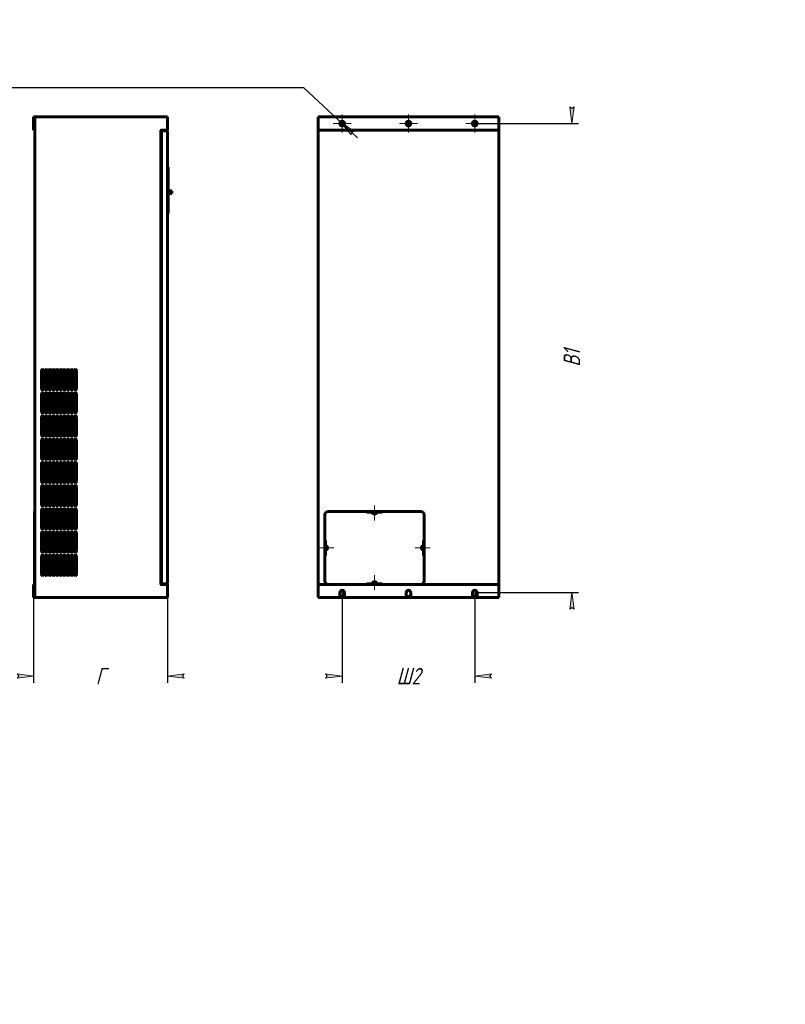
# Model space of a CAD drawing. Header units: millimetres. Extents: x 0 to 420, y 0 to 297.
# Tile 2 of 2: x 189 to 420, y 0 to 297. Entities that reach past the tile are written whole.
import ezdxf

# ---------------------------------------------------------------- set-up
doc = ezdxf.new("R2010")
doc.units = ezdxf.units.MM
for name, pattern in [('K5LT_AXLED', [12, 7.5, -1.5, 1.5, -1.5]), ('K5LT_BASIC', [0]), ('K5LT_THIN', [0])]:
    doc.linetypes.add(name, pattern=pattern)
doc.layers.add('Системный слой', color=7, linetype='Continuous')
doc.styles.add('KDIMTEXTSTYLE', font='GOST_AU.SHX', dxfattribs={"width": 0.96, "oblique": 15, "height": 5})
doc.dimstyles.new('KDIMSTYLE (0.10)', dxfattribs={"dimtxt": 5, "dimasz": 1, "dimexe": 2, "dimexo": 0, "dimgap": 1, "dimtad": 1, "dimlfac": 10, "dimtxsty": 'KDIMTEXTSTYLE', "dimsah": 1, "dimcen": 0, "dimdle": 1, "dimadec": 0, "dimazin": 0, "dimtfac": 0.667, "dimtmove": 0, "dimatfit": 3, "dimfxl": 1, "dimtvp": 1, "dimtolj": 1, "dimtzin": 0, "dimarcsym": 0})

# ---------------------------------------------------------------- blocks, each defined once
blk = doc.blocks.new('U9')
at = {"layer": 'Системный слой', "color": 150, "linetype": 'K5LT_BASIC', "lineweight": 60, "true_color": 0x0080ff}
for p, q in [((198.95, 158.73), (199.55, 158.73)), ((200.05, 158.73), (200.65, 158.73)), ((201.15, 158.73), (201.75, 158.73)), ((202.25, 158.73), (202.85, 158.73)), ((203.35, 158.73), (203.95, 158.73)), ((204.45, 158.73), (205.05, 158.73)), ((205.55, 158.73), (206.15, 158.73))]:
    blk.add_line(p, q, dxfattribs=at)
blk = doc.blocks.new('U10')
at = {"layer": 'Системный слой', "color": 150, "linetype": 'K5LT_BASIC', "lineweight": 60, "true_color": 0x0080ff}
for p, q in [((198.35, 158.23), (198.35, 157.45)), ((198.35, 156.4), (198.35, 150.45))]:
    blk.add_line(p, q, dxfattribs=at)
blk = doc.blocks.new('U11')
at = {"layer": 'Системный слой', "color": 150, "linetype": 'K5LT_BASIC', "lineweight": 60, "true_color": 0x0080ff}
for p, q in [((198.95, 181.23), (199.55, 181.23)), ((200.05, 181.23), (200.65, 181.23)), ((201.15, 181.23), (201.75, 181.23)), ((202.25, 181.23), (202.85, 181.23)), ((203.35, 181.23), (203.95, 181.23)), ((204.45, 181.23), (205.05, 181.23)), ((205.55, 181.23), (206.15, 181.23))]:
    blk.add_line(p, q, dxfattribs=at)
blk = doc.blocks.new('U12')
at = {"layer": 'Системный слой', "color": 150, "linetype": 'K5LT_BASIC', "lineweight": 60, "true_color": 0x0080ff}
for p, q in [((198.95, 190.23), (199.55, 190.23)), ((200.05, 190.23), (200.65, 190.23)), ((201.15, 190.23), (201.75, 190.23)), ((202.25, 190.23), (202.85, 190.23)), ((203.35, 190.23), (203.95, 190.23)), ((204.45, 190.23), (205.05, 190.23)), ((205.55, 190.23), (206.15, 190.23))]:
    blk.add_line(p, q, dxfattribs=at)
blk = doc.blocks.new('U13')
at = {"layer": 'Системный слой', "color": 150, "linetype": 'K5LT_BASIC', "lineweight": 60, "true_color": 0x0080ff}
for p, q in [((198.35, 189.73), (198.35, 185.45)), ((198.35, 184.4), (198.35, 181.73))]:
    blk.add_line(p, q, dxfattribs=at)
blk = doc.blocks.new('U14')
at = {"layer": 'Системный слой', "color": 150, "linetype": 'K5LT_BASIC', "lineweight": 60, "true_color": 0x0080ff}
for p, q in [((198.95, 160.23), (199.55, 160.23)), ((200.05, 160.23), (200.65, 160.23)), ((201.15, 160.23), (201.75, 160.23)), ((202.25, 160.23), (202.85, 160.23)), ((203.35, 160.23), (203.95, 160.23)), ((204.45, 160.23), (205.05, 160.23)), ((205.55, 160.23), (206.15, 160.23))]:
    blk.add_line(p, q, dxfattribs=at)
blk = doc.blocks.new('U15')
at = {"layer": 'Системный слой', "color": 150, "linetype": 'K5LT_BASIC', "lineweight": 60, "true_color": 0x0080ff}
for p, q in [((198.95, 169.23), (199.55, 169.23)), ((200.05, 169.23), (200.65, 169.23)), ((201.15, 169.23), (201.75, 169.23)), ((202.25, 169.23), (202.85, 169.23)), ((203.35, 169.23), (203.95, 169.23)), ((204.45, 169.23), (205.05, 169.23)), ((205.55, 169.23), (206.15, 169.23))]:
    blk.add_line(p, q, dxfattribs=at)
blk = doc.blocks.new('U16')
at = {"layer": 'Системный слой', "color": 150, "linetype": 'K5LT_BASIC', "lineweight": 60, "true_color": 0x0080ff}
for p, q in [((198.35, 168.73), (198.35, 164.45)), ((198.35, 163.4), (198.35, 160.73))]:
    blk.add_line(p, q, dxfattribs=at)
blk = doc.blocks.new('U17')
at = {"layer": 'Системный слой', "color": 150, "linetype": 'K5LT_BASIC', "lineweight": 60, "true_color": 0x0080ff}
for p, q in [((231.74, 247.9), (231.74, 244.63)), ((231.74, 243.23), (231.74, 241.52))]:
    blk.add_line(p, q, dxfattribs=at)
blk = doc.blocks.new('U18')
at = {"layer": 'Системный слой', "color": 150, "linetype": 'K5LT_BASIC', "lineweight": 60, "true_color": 0x0080ff}
for p, q in [((198.95, 179.73), (199.55, 179.73)), ((200.05, 179.73), (200.65, 179.73)), ((201.15, 179.73), (201.75, 179.73)), ((202.25, 179.73), (202.85, 179.73)), ((203.35, 179.73), (203.95, 179.73)), ((204.45, 179.73), (205.05, 179.73)), ((205.55, 179.73), (206.15, 179.73))]:
    blk.add_line(p, q, dxfattribs=at)
blk = doc.blocks.new('U19')
at = {"layer": 'Системный слой', "color": 150, "linetype": 'K5LT_BASIC', "lineweight": 60, "true_color": 0x0080ff}
for p, q in [((198.35, 179.23), (198.35, 178.45)), ((198.35, 177.4), (198.35, 171.45))]:
    blk.add_line(p, q, dxfattribs=at)
blk = doc.blocks.new('KDIMARROW_01')
at = {"layer": 'Системный слой'}
blk.add_hatch(color=0, dxfattribs=at).paths.add_polyline_path([(0, 0), (-5, 0.66), (-4.5, 0), (-5, -0.66)])
at = {"layer": 'Системный слой', "color": 0, "linetype": 'K5LT_THIN', "lineweight": 18}
for p, q in [((-4.5, 0), (-5, 0.66)), ((-5, 0.66), (0, 0)), ((0, 0), (-5, -0.66)), ((-5, -0.66), (-4.5, 0)), ((0, 0), (-1, 0))]:
    blk.add_line(p, q, dxfattribs=at)
blk = doc.blocks.new('U31')
at = {"layer": 'Системный слой', "color": 150, "linetype": 'K5LT_BASIC', "lineweight": 60, "true_color": 0x0080ff}
for p, q in [((287.02, 122.98), (285.62, 122.98)), ((307.02, 122.98), (305.62, 122.98)), ((327.02, 122.98), (325.62, 122.98))]:
    blk.add_line(p, q, dxfattribs=at)
blk = doc.blocks.new('U32')
at = {"layer": 'Системный слой', "color": 7, "linetype": 'K5LT_THIN', "lineweight": 18}
for p, q in [((285.62, 123.23), (287.02, 123.23)), ((305.62, 123.23), (307.02, 123.23)), ((325.62, 123.23), (327.02, 123.23))]:
    blk.add_line(p, q, dxfattribs=at)
blk = doc.blocks.new('U33')
at = {"layer": 'Системный слой', "color": 7, "linetype": 'K5LT_THIN', "lineweight": 18}
for p, q in [((285.62, 122.93), (287.02, 122.93)), ((305.62, 122.93), (307.02, 122.93)), ((325.62, 122.93), (327.02, 122.93))]:
    blk.add_line(p, q, dxfattribs=at)
blk = doc.blocks.new('U34')
at = {"layer": 'Системный слой', "color": 150, "linetype": 'K5LT_BASIC', "lineweight": 60, "true_color": 0x0080ff}
for p, q in [((285.62, 122.88), (287.02, 122.88)), ((305.62, 122.88), (307.02, 122.88)), ((325.62, 122.88), (327.02, 122.88))]:
    blk.add_line(p, q, dxfattribs=at)
blk = doc.blocks.new('U35')
at = {"layer": 'Системный слой', "color": 150, "linetype": 'K5LT_BASIC', "lineweight": 60, "true_color": 0x0080ff}
for p, q in [((285.62, 122.68), (287.02, 122.68)), ((305.62, 122.68), (307.02, 122.68)), ((325.62, 122.68), (327.02, 122.68))]:
    blk.add_line(p, q, dxfattribs=at)
blk = doc.blocks.new('U36')
at = {"layer": 'Системный слой', "color": 30, "linetype": 'K5LT_AXLED', "lineweight": 18, "true_color": 0xff8000}
for q in [(281.57, 139.95), (279.3, 137.68), (283.84, 137.68), (281.57, 135.41)]:
    blk.add_line((281.57, 137.68), q, dxfattribs=at)
blk = doc.blocks.new('U37')
at = {"layer": 'Системный слой', "color": 30, "linetype": 'K5LT_AXLED', "lineweight": 18, "true_color": 0xff8000}
for q in [(286.32, 268.38), (283.62, 265.68), (289.02, 265.68), (286.32, 262.98)]:
    blk.add_line((286.32, 265.68), q, dxfattribs=at)
blk = doc.blocks.new('U38')
at = {"layer": 'Системный слой', "color": 30, "linetype": 'K5LT_AXLED', "lineweight": 18, "true_color": 0xff8000}
for q in [(296.07, 129.45), (293.8, 127.18), (298.34, 127.18), (296.07, 124.91)]:
    blk.add_line((296.07, 127.18), q, dxfattribs=at)
blk = doc.blocks.new('U39')
at = {"layer": 'Системный слой', "color": 30, "linetype": 'K5LT_AXLED', "lineweight": 18, "true_color": 0xff8000}
for q in [(296.07, 150.45), (293.8, 148.18), (298.34, 148.18), (296.07, 145.91)]:
    blk.add_line((296.07, 148.18), q, dxfattribs=at)
blk = doc.blocks.new('U40')
at = {"layer": 'Системный слой', "color": 30, "linetype": 'K5LT_AXLED', "lineweight": 18, "true_color": 0xff8000}
for q in [(306.32, 268.38), (303.62, 265.68), (309.02, 265.68), (306.32, 262.98)]:
    blk.add_line((306.32, 265.68), q, dxfattribs=at)
blk = doc.blocks.new('U41')
at = {"layer": 'Системный слой', "color": 30, "linetype": 'K5LT_AXLED', "lineweight": 18, "true_color": 0xff8000}
for q in [(310.57, 139.95), (308.3, 137.68), (312.84, 137.68), (310.57, 135.41)]:
    blk.add_line((310.57, 137.68), q, dxfattribs=at)
blk = doc.blocks.new('U42')
at = {"layer": 'Системный слой', "color": 30, "linetype": 'K5LT_AXLED', "lineweight": 18, "true_color": 0xff8000}
for q in [(326.32, 268.38), (323.62, 265.68), (329.02, 265.68), (326.32, 262.98)]:
    blk.add_line((326.32, 265.68), q, dxfattribs=at)
blk = doc.blocks.new('KDIMARROW_02')
at = {"layer": 'Системный слой'}
blk.add_hatch(color=0, dxfattribs=at).paths.add_polyline_path([(4.5, 0), (5, 0.66), (0, 0), (5, -0.66)])
at = {"layer": 'Системный слой', "color": 0, "linetype": 'K5LT_THIN', "lineweight": 18}
for p, q in [((0, 0), (-1, 0)), ((5, 0.66), (0, 0)), ((0, 0), (5, -0.66)), ((0, 0), (7, 0)), ((4.5, 0), (5, 0.66)), ((5, -0.66), (4.5, 0))]:
    blk.add_line(p, q, dxfattribs=at)

msp = doc.modelspace()

# ---------------------------------------------------------------- linework, layer by layer
at = {"layer": 'Системный слой', "color": 150, "linetype": 'K5LT_BASIC', "lineweight": 60, "true_color": 0x0080ff}
for p, q in [((193.246, 267.6757), (193.646, 267.6757)), ((193.246, 267.6757), (193.246, 263.6757)), ((193.896, 267.6757), (193.646, 267.6757)), ((193.646, 267.6757), (193.646, 263.6757)), ((233.646, 267.6757), (193.896, 267.6757)), ((233.646, 263.6757), (233.646, 267.6757)), ((279.0749, 267.6757), (333.5749, 267.6757)), ((279.0749, 263.6757), (279.0749, 267.6757)), ((333.5749, 267.6757), (333.5749, 263.6757)), ((233.646, 267.099), (233.647, 267.099)), ((233.646, 266.9803), (233.647, 266.9803)), ((233.646, 264.3963), (233.647, 264.3963)), ((233.647, 267.099), (233.647, 267.099)), ((233.647, 267.099), (233.647, 267.0395)), ((233.647, 267.0395), (233.647, 266.9803)), ((233.647, 266.9803), (233.647, 264.3963)), ((233.647, 264.3963), (233.647, 264.3498)), ((233.647, 264.3498), (233.647, 264.2555)), ((193.246, 263.6757), (193.646, 263.6757)), ((193.646, 126.6757), (193.646, 263.6757)), ((231.646, 263.6257), (231.396, 263.6257)), ((233.646, 263.6757), (231.646, 263.6757)), ((231.646, 263.6757), (231.646, 263.6257)), ((231.646, 263.6257), (231.646, 126.7257)), ((233.406, 263.4757), (231.796, 263.4757)), ((231.796, 126.8757), (231.796, 263.4757)), ((233.646, 264.2551), (233.647, 264.2551)), ((233.646, 263.2357), (233.646, 127.1157)), ((233.647, 264.2555), (233.647, 264.2551)), ((279.0749, 126.6757), (279.0749, 263.6757)), ((333.5749, 263.6757), (279.0749, 263.6757)), ((333.5749, 263.6757), (333.5749, 126.6757)), ((233.646, 252.5657), (233.806, 252.5657)), ((233.806, 252.5657), (233.806, 238.5157)), ((231.736, 252.2757), (231.736, 248.5257)), ((231.796, 252.2757), (231.736, 252.2757)), ((233.806, 250.3357), (233.833, 250.3357)), ((233.833, 250.3357), (233.833, 239.2357)), ((231.796, 248.5257), (231.736, 248.5257)), ((231.736, 247.8957), (231.736, 248.5257)), ((231.736, 247.8957), (231.796, 247.8957)), ((231.736, 245.3257), (231.646, 245.3257)), ((231.736, 244.7757), (231.646, 244.7757)), ((231.646, 244.6257), (231.796, 244.6257)), ((233.833, 245.6357), (233.873, 245.6357)), ((233.833, 244.2357), (233.873, 244.2357)), ((233.873, 245.6357), (233.873, 245.5357)), ((233.873, 245.5357), (233.873, 244.3357)), ((233.873, 245.5117), (234.083, 245.3857)), ((233.873, 244.3597), (234.083, 244.4857)), ((233.873, 244.3357), (233.873, 244.2357)), ((234.083, 245.3857), (234.083, 244.4857)), ((234.083, 245.3857), (234.983, 245.3357)), ((234.083, 244.4857), (234.983, 244.5357)), ((234.983, 245.3357), (234.983, 244.5357)), ((231.646, 243.2257), (231.796, 243.2257)), ((231.736, 243.0007), (231.646, 243.0007)), ((231.736, 242.8957), (231.646, 242.8957)), ((231.736, 242.3457), (231.646, 242.3457)), ((231.796, 241.5157), (231.736, 241.5157)), ((231.736, 240.8857), (231.736, 241.5157)), ((231.736, 240.8857), (231.736, 238.8057)), ((231.736, 240.8857), (231.796, 240.8857)), ((233.833, 243.5357), (233.873, 243.5357)), ((233.833, 242.1357), (233.873, 242.1357)), ((233.833, 241.4357), (233.873, 241.4357)), ((233.873, 243.5357), (233.873, 243.4357)), ((233.873, 243.4357), (233.873, 242.2357)), ((233.873, 242.2357), (233.873, 242.1357)), ((233.873, 241.4357), (233.873, 241.3357)), ((233.873, 241.3357), (233.873, 240.1357)), ((231.796, 238.8057), (231.736, 238.8057)), ((233.646, 238.5157), (233.806, 238.5157)), ((233.806, 239.2357), (233.833, 239.2357)), ((233.833, 240.0357), (233.873, 240.0357)), ((233.873, 240.1357), (233.873, 240.0357)), ((195.646, 191.1757), (195.646, 185.6757)), ((196.246, 185.6757), (196.246, 191.1757)), ((196.746, 191.1757), (196.746, 185.6757)), ((197.346, 185.6757), (197.346, 191.1757)), ((197.846, 191.1757), (197.846, 185.6757)), ((198.446, 185.6757), (198.446, 191.1757)), ((198.946, 191.1757), (198.946, 185.6757)), ((199.546, 185.6757), (199.546, 191.1757)), ((200.046, 191.1757), (200.046, 185.6757)), ((200.646, 185.6757), (200.646, 191.1757)), ((201.146, 191.1757), (201.146, 185.6757)), ((201.746, 185.6757), (201.746, 191.1757)), ((202.246, 191.1757), (202.246, 185.6757)), ((202.846, 185.6757), (202.846, 191.1757)), ((203.346, 191.1757), (203.346, 185.6757)), ((203.946, 185.6757), (203.946, 191.1757)), ((204.446, 191.1757), (204.446, 185.6757)), ((205.046, 185.6757), (205.046, 191.1757)), ((205.546, 191.1757), (205.546, 185.6757)), ((206.146, 185.6757), (206.146, 191.1757)), ((195.646, 184.1757), (195.646, 178.6757)), ((196.246, 178.6757), (196.246, 184.1757)), ((196.746, 184.1757), (196.746, 178.6757)), ((197.346, 178.6757), (197.346, 184.1757)), ((197.846, 184.1757), (197.846, 178.6757)), ((198.446, 178.6757), (198.446, 184.1757)), ((198.946, 184.1757), (198.946, 178.6757)), ((199.546, 178.6757), (199.546, 184.1757)), ((200.046, 184.1757), (200.046, 178.6757)), ((200.646, 178.6757), (200.646, 184.1757)), ((201.146, 184.1757), (201.146, 178.6757)), ((201.746, 178.6757), (201.746, 184.1757)), ((202.246, 184.1757), (202.246, 178.6757)), ((202.846, 178.6757), (202.846, 184.1757)), ((203.346, 184.1757), (203.346, 178.6757)), ((203.946, 178.6757), (203.946, 184.1757)), ((204.446, 184.1757), (204.446, 178.6757)), ((205.046, 178.6757), (205.046, 184.1757)), ((205.546, 184.1757), (205.546, 178.6757)), ((206.146, 178.6757), (206.146, 184.1757)), ((195.646, 177.1757), (195.646, 171.6757)), ((196.246, 171.6757), (196.246, 177.1757)), ((196.746, 177.1757), (196.746, 171.6757)), ((197.346, 171.6757), (197.346, 177.1757)), ((197.846, 177.1757), (197.846, 171.6757)), ((198.446, 171.6757), (198.446, 177.1757)), ((198.946, 177.1757), (198.946, 171.6757)), ((199.546, 171.6757), (199.546, 177.1757)), ((200.046, 177.1757), (200.046, 171.6757)), ((200.646, 171.6757), (200.646, 177.1757)), ((201.146, 177.1757), (201.146, 171.6757)), ((201.746, 171.6757), (201.746, 177.1757)), ((202.246, 177.1757), (202.246, 171.6757)), ((202.846, 171.6757), (202.846, 177.1757)), ((203.346, 177.1757), (203.346, 171.6757)), ((203.946, 171.6757), (203.946, 177.1757)), ((204.446, 177.1757), (204.446, 171.6757)), ((205.046, 171.6757), (205.046, 177.1757)), ((205.546, 177.1757), (205.546, 171.6757)), ((206.146, 171.6757), (206.146, 177.1757)), ((195.646, 170.1757), (195.646, 164.6757)), ((196.246, 164.6757), (196.246, 170.1757)), ((196.746, 170.1757), (196.746, 164.6757)), ((197.346, 164.6757), (197.346, 170.1757)), ((197.846, 170.1757), (197.846, 164.6757)), ((198.446, 164.6757), (198.446, 170.1757)), ((198.946, 170.1757), (198.946, 164.6757)), ((199.546, 164.6757), (199.546, 170.1757)), ((200.046, 170.1757), (200.046, 164.6757)), ((200.646, 164.6757), (200.646, 170.1757)), ((201.146, 170.1757), (201.146, 164.6757)), ((201.746, 164.6757), (201.746, 170.1757)), ((202.246, 170.1757), (202.246, 164.6757)), ((202.846, 164.6757), (202.846, 170.1757)), ((203.346, 170.1757), (203.346, 164.6757)), ((203.946, 164.6757), (203.946, 170.1757)), ((204.446, 170.1757), (204.446, 164.6757)), ((205.046, 164.6757), (205.046, 170.1757)), ((205.546, 170.1757), (205.546, 164.6757)), ((206.146, 164.6757), (206.146, 170.1757)), ((195.646, 163.1757), (195.646, 157.6757)), ((196.246, 157.6757), (196.246, 163.1757)), ((196.746, 163.1757), (196.746, 157.6757)), ((197.346, 157.6757), (197.346, 163.1757)), ((197.846, 163.1757), (197.846, 157.6757)), ((198.446, 157.6757), (198.446, 163.1757)), ((198.946, 163.1757), (198.946, 157.6757)), ((199.546, 157.6757), (199.546, 163.1757)), ((200.046, 163.1757), (200.046, 157.6757)), ((200.646, 157.6757), (200.646, 163.1757)), ((201.146, 163.1757), (201.146, 157.6757)), ((201.746, 157.6757), (201.746, 163.1757)), ((202.246, 163.1757), (202.246, 157.6757)), ((202.846, 157.6757), (202.846, 163.1757)), ((203.346, 163.1757), (203.346, 157.6757)), ((203.946, 157.6757), (203.946, 163.1757)), ((204.446, 163.1757), (204.446, 157.6757)), ((205.046, 157.6757), (205.046, 163.1757)), ((205.546, 163.1757), (205.546, 157.6757)), ((206.146, 157.6757), (206.146, 163.1757)), ((195.646, 156.1757), (195.646, 150.6757)), ((196.246, 150.6757), (196.246, 156.1757)), ((196.746, 156.1757), (196.746, 150.6757)), ((197.346, 150.6757), (197.346, 156.1757)), ((197.846, 156.1757), (197.846, 150.6757)), ((198.446, 150.6757), (198.446, 156.1757)), ((198.946, 156.1757), (198.946, 150.6757)), ((199.546, 150.6757), (199.546, 156.1757)), ((200.046, 156.1757), (200.046, 150.6757)), ((200.646, 150.6757), (200.646, 156.1757)), ((201.146, 156.1757), (201.146, 150.6757)), ((201.746, 150.6757), (201.746, 156.1757)), ((202.246, 156.1757), (202.246, 150.6757)), ((202.846, 150.6757), (202.846, 156.1757)), ((203.346, 156.1757), (203.346, 150.6757)), ((203.946, 150.6757), (203.946, 156.1757)), ((204.446, 156.1757), (204.446, 150.6757)), ((205.046, 150.6757), (205.046, 156.1757)), ((205.546, 156.1757), (205.546, 150.6757)), ((206.146, 150.6757), (206.146, 156.1757)), ((193.496, 148.6757), (193.496, 147.6757)), ((193.496, 148.6757), (193.646, 148.6757)), ((195.646, 149.1757), (195.646, 143.6757)), ((196.246, 143.6757), (196.246, 149.1757)), ((196.746, 149.1757), (196.746, 143.6757)), ((197.346, 143.6757), (197.346, 149.1757)), ((197.846, 149.1757), (197.846, 143.6757)), ((198.446, 143.6757), (198.446, 149.1757)), ((198.946, 149.1757), (198.946, 143.6757)), ((199.546, 143.6757), (199.546, 149.1757)), ((200.046, 149.1757), (200.046, 143.6757)), ((200.646, 143.6757), (200.646, 149.1757)), ((201.146, 149.1757), (201.146, 143.6757)), ((201.746, 143.6757), (201.746, 149.1757)), ((202.246, 149.1757), (202.246, 143.6757)), ((202.846, 143.6757), (202.846, 149.1757)), ((203.346, 149.1757), (203.346, 143.6757)), ((203.946, 143.6757), (203.946, 149.1757)), ((204.446, 149.1757), (204.446, 143.6757)), ((205.046, 143.6757), (205.046, 149.1757)), ((205.546, 149.1757), (205.546, 143.6757)), ((206.146, 143.6757), (206.146, 149.1757)), ((282.0749, 148.6757), (310.0749, 148.6757)), ((193.496, 147.6757), (193.496, 127.6757)), ((281.0749, 127.6757), (281.0749, 147.6757)), ((295.8499, 148.4507), (296.2999, 148.4507)), ((296.2999, 147.9007), (295.8499, 147.9007)), ((311.0749, 147.6757), (311.0749, 127.6757)), ((195.646, 142.1757), (195.646, 136.6757)), ((196.246, 136.6757), (196.246, 142.1757)), ((196.746, 142.1757), (196.746, 136.6757)), ((197.346, 136.6757), (197.346, 142.1757)), ((197.846, 142.1757), (197.846, 136.6757)), ((198.446, 136.6757), (198.446, 142.1757)), ((198.946, 142.1757), (198.946, 136.6757)), ((199.546, 136.6757), (199.546, 142.1757)), ((200.046, 142.1757), (200.046, 136.6757)), ((200.646, 136.6757), (200.646, 142.1757)), ((201.146, 142.1757), (201.146, 136.6757)), ((201.746, 136.6757), (201.746, 142.1757)), ((202.246, 142.1757), (202.246, 136.6757)), ((202.846, 136.6757), (202.846, 142.1757)), ((203.346, 142.1757), (203.346, 136.6757)), ((203.946, 136.6757), (203.946, 142.1757)), ((204.446, 142.1757), (204.446, 136.6757)), ((205.046, 136.6757), (205.046, 142.1757)), ((205.546, 142.1757), (205.546, 136.6757)), ((206.146, 136.6757), (206.146, 142.1757)), ((281.2999, 137.4507), (281.2999, 137.9007)), ((281.8499, 137.9007), (281.8499, 137.4507)), ((310.2999, 137.4507), (310.2999, 137.9007)), ((310.8499, 137.9007), (310.8499, 137.4507)), ((195.646, 135.1757), (195.646, 129.6757)), ((196.246, 129.6757), (196.246, 135.1757)), ((196.746, 135.1757), (196.746, 129.6757)), ((197.346, 129.6757), (197.346, 135.1757)), ((197.846, 135.1757), (197.846, 129.6757)), ((198.446, 129.6757), (198.446, 135.1757)), ((198.946, 135.1757), (198.946, 129.6757)), ((199.546, 129.6757), (199.546, 135.1757)), ((200.046, 135.1757), (200.046, 129.6757)), ((200.646, 129.6757), (200.646, 135.1757)), ((201.146, 135.1757), (201.146, 129.6757)), ((201.746, 129.6757), (201.746, 135.1757)), ((202.246, 135.1757), (202.246, 129.6757)), ((202.846, 129.6757), (202.846, 135.1757)), ((203.346, 135.1757), (203.346, 129.6757)), ((203.946, 129.6757), (203.946, 135.1757)), ((204.446, 135.1757), (204.446, 129.6757)), ((205.046, 129.6757), (205.046, 135.1757)), ((205.546, 135.1757), (205.546, 129.6757)), ((206.146, 129.6757), (206.146, 135.1757)), ((193.246, 126.6757), (193.246, 122.6757)), ((193.246, 126.6757), (193.646, 126.6757)), ((193.496, 127.6757), (193.496, 126.6757)), ((193.646, 126.6757), (193.646, 122.6757)), ((231.396, 126.7257), (231.646, 126.7257)), ((231.646, 126.7257), (231.646, 126.6757)), ((231.646, 126.6757), (233.646, 126.6757)), ((233.406, 126.8757), (231.796, 126.8757)), ((233.646, 122.6757), (233.646, 126.6757)), ((279.0749, 126.6757), (333.5749, 126.6757)), ((279.0749, 122.6757), (279.0749, 126.6757)), ((295.8499, 127.4507), (296.2999, 127.4507)), ((296.2999, 126.9007), (295.8499, 126.9007)), ((333.5749, 126.6757), (333.5749, 122.6757)), ((193.246, 122.6757), (193.646, 122.6757)), ((193.646, 122.6757), (193.896, 122.6757)), ((193.896, 122.6757), (233.646, 122.6757)), ((285.6249, 122.6757), (279.0749, 122.6757)), ((285.6249, 124.1757), (285.6249, 122.6757)), ((287.0249, 122.6757), (287.0249, 124.1757)), ((305.6249, 122.6757), (287.0249, 122.6757)), ((305.6249, 124.1757), (305.6249, 122.6757)), ((307.0249, 122.6757), (307.0249, 124.1757)), ((325.6249, 122.6757), (307.0249, 122.6757)), ((325.6249, 124.1757), (325.6249, 122.6757)), ((327.0249, 122.6757), (327.0249, 124.1757)), ((333.5749, 122.6757), (327.0249, 122.6757))]:
    msp.add_line(p, q, dxfattribs=at)
at = {"layer": 'Системный слой', "color": 7, "linetype": 'K5LT_THIN', "lineweight": 18}
for p, q in [((193.896, 267.6757), (193.896, 122.6757)), ((233.646, 267.099), (233.647, 267.099)), ((233.646, 267.0395), (233.647, 267.0395)), ((233.646, 264.3498), (233.647, 264.3498)), ((231.396, 126.7257), (231.396, 263.6257)), ((233.406, 126.8757), (233.406, 263.4757)), ((233.646, 264.2555), (233.647, 264.2555)), ((279.3249, 263.6757), (279.3249, 126.6757)), ((333.3249, 126.6757), (333.3249, 263.6757)), ((233.833, 245.5357), (233.873, 245.5357)), ((233.833, 244.3357), (233.873, 244.3357)), ((233.833, 243.4357), (233.873, 243.4357)), ((233.833, 242.2357), (233.873, 242.2357)), ((233.833, 241.3357), (233.873, 241.3357)), ((233.833, 240.1357), (233.873, 240.1357)), ((193.496, 147.6757), (193.646, 147.6757)), ((193.496, 127.6757), (193.646, 127.6757))]:
    msp.add_line(p, q, dxfattribs=at)
at = {"layer": 'Системный слой', "color": 150, "linetype": 'K5LT_BASIC', "lineweight": 60, "true_color": 0x0080ff}
for centre, radius in [((286.3249, 265.6757), 0.7), ((306.3249, 265.6757), 0.7), ((326.3249, 265.6757), 0.7), ((296.0749, 148.1757), 0.27), ((281.5749, 137.6757), 0.27), ((310.5749, 137.6757), 0.27), ((296.0749, 127.1757), 0.27)]:
    msp.add_circle(centre, radius, dxfattribs=at)
for centre, radius, start, end in [((233.406, 263.2357), 0.24, 0, 90), ((233.406, 263.2357), 0.24, 0, 90), ((195.946, 191.1757), 0.3, 0, 180), ((197.046, 191.1757), 0.3, 0, 180), ((198.146, 191.1757), 0.3, 0, 180), ((199.246, 191.1757), 0.3, 0, 180), ((200.346, 191.1757), 0.3, 0, 180), ((201.446, 191.1757), 0.3, 0, 180), ((202.546, 191.1757), 0.3, 0, 180), ((203.646, 191.1757), 0.3, 0, 180), ((204.746, 191.1757), 0.3, 0, 180), ((205.846, 191.1757), 0.3, 0, 180), ((198.846, 189.7257), 0.5, 143.130102, 180), ((195.946, 185.6757), 0.3, 180, 0), ((195.946, 184.1757), 0.3, 0, 180), ((197.046, 185.6757), 0.3, 180, 0), ((197.046, 184.1757), 0.3, 0, 180), ((198.146, 185.6757), 0.3, 180, 0), ((198.146, 184.1757), 0.3, 0, 180), ((199.246, 185.6757), 0.3, 180, 0), ((199.246, 184.1757), 0.3, 0, 180), ((200.346, 185.6757), 0.3, 180, 0), ((200.346, 184.1757), 0.3, 0, 180), ((201.446, 185.6757), 0.3, 180, 0), ((201.446, 184.1757), 0.3, 0, 180), ((202.546, 185.6757), 0.3, 180, 0), ((202.546, 184.1757), 0.3, 0, 180), ((203.646, 185.6757), 0.3, 180, 0), ((203.646, 184.1757), 0.3, 0, 180), ((204.746, 185.6757), 0.3, 180, 0), ((204.746, 184.1757), 0.3, 0, 180), ((205.846, 185.6757), 0.3, 180, 0), ((205.846, 184.1757), 0.3, 0, 180), ((198.846, 181.7257), 0.5, 180, 216.869898), ((195.946, 178.6757), 0.3, 180, 0), ((197.046, 178.6757), 0.3, 180, 0), ((198.146, 178.6757), 0.3, 180, 0), ((198.846, 179.2257), 0.5, 143.130102, 180), ((199.246, 178.6757), 0.3, 180, 0), ((200.346, 178.6757), 0.3, 180, 0), ((201.446, 178.6757), 0.3, 180, 0), ((202.546, 178.6757), 0.3, 180, 0), ((203.646, 178.6757), 0.3, 180, 0), ((204.746, 178.6757), 0.3, 180, 0), ((205.846, 178.6757), 0.3, 180, 0), ((195.946, 177.1757), 0.3, 0, 180), ((197.046, 177.1757), 0.3, 0, 180), ((198.146, 177.1757), 0.3, 0, 180), ((199.246, 177.1757), 0.3, 0, 180), ((200.346, 177.1757), 0.3, 0, 180), ((201.446, 177.1757), 0.3, 0, 180), ((202.546, 177.1757), 0.3, 0, 180), ((203.646, 177.1757), 0.3, 0, 180), ((204.746, 177.1757), 0.3, 0, 180), ((205.846, 177.1757), 0.3, 0, 180), ((195.946, 171.6757), 0.3, 180, 0), ((195.946, 170.1757), 0.3, 0, 180), ((197.046, 171.6757), 0.3, 180, 0), ((197.046, 170.1757), 0.3, 0, 180), ((198.146, 171.6757), 0.3, 180, 0), ((198.146, 170.1757), 0.3, 0, 180), ((199.246, 171.6757), 0.3, 180, 0), ((199.246, 170.1757), 0.3, 0, 180), ((200.346, 171.6757), 0.3, 180, 0), ((200.346, 170.1757), 0.3, 0, 180), ((201.446, 171.6757), 0.3, 180, 0), ((201.446, 170.1757), 0.3, 0, 180), ((202.546, 171.6757), 0.3, 180, 0), ((202.546, 170.1757), 0.3, 0, 180), ((203.646, 171.6757), 0.3, 180, 0), ((203.646, 170.1757), 0.3, 0, 180), ((204.746, 171.6757), 0.3, 180, 0), ((204.746, 170.1757), 0.3, 0, 180), ((205.846, 171.6757), 0.3, 180, 0), ((205.846, 170.1757), 0.3, 0, 180), ((198.846, 168.7257), 0.5, 143.130102, 180), ((195.946, 164.6757), 0.3, 180, 0), ((195.946, 163.1757), 0.3, 0, 180), ((197.046, 164.6757), 0.3, 180, 0), ((197.046, 163.1757), 0.3, 0, 180), ((198.146, 164.6757), 0.3, 180, 0), ((198.146, 163.1757), 0.3, 0, 180), ((199.246, 164.6757), 0.3, 180, 0), ((199.246, 163.1757), 0.3, 0, 180), ((200.346, 164.6757), 0.3, 180, 0), ((200.346, 163.1757), 0.3, 0, 180), ((201.446, 164.6757), 0.3, 180, 0), ((201.446, 163.1757), 0.3, 0, 180), ((202.546, 164.6757), 0.3, 180, 0), ((202.546, 163.1757), 0.3, 0, 180), ((203.646, 164.6757), 0.3, 180, 0), ((203.646, 163.1757), 0.3, 0, 180), ((204.746, 164.6757), 0.3, 180, 0), ((204.746, 163.1757), 0.3, 0, 180), ((205.846, 164.6757), 0.3, 180, 0), ((205.846, 163.1757), 0.3, 0, 180), ((198.846, 160.7257), 0.5, 180, 216.869898), ((195.946, 157.6757), 0.3, 180, 0), ((197.046, 157.6757), 0.3, 180, 0), ((198.146, 157.6757), 0.3, 180, 0), ((198.846, 158.2257), 0.5, 143.130102, 180), ((199.246, 157.6757), 0.3, 180, 0), ((200.346, 157.6757), 0.3, 180, 0), ((201.446, 157.6757), 0.3, 180, 0), ((202.546, 157.6757), 0.3, 180, 0), ((203.646, 157.6757), 0.3, 180, 0), ((204.746, 157.6757), 0.3, 180, 0), ((205.846, 157.6757), 0.3, 180, 0), ((195.946, 156.1757), 0.3, 0, 180), ((197.046, 156.1757), 0.3, 0, 180), ((198.146, 156.1757), 0.3, 0, 180), ((199.246, 156.1757), 0.3, 0, 180), ((200.346, 156.1757), 0.3, 0, 180), ((201.446, 156.1757), 0.3, 0, 180), ((202.546, 156.1757), 0.3, 0, 180), ((203.646, 156.1757), 0.3, 0, 180), ((204.746, 156.1757), 0.3, 0, 180), ((205.846, 156.1757), 0.3, 0, 180), ((195.946, 150.6757), 0.3, 180, 0), ((195.946, 149.1757), 0.3, 0, 180), ((197.046, 150.6757), 0.3, 180, 0), ((197.046, 149.1757), 0.3, 0, 180), ((198.146, 150.6757), 0.3, 180, 0), ((198.146, 149.1757), 0.3, 0, 180), ((199.246, 150.6757), 0.3, 180, 0), ((199.246, 149.1757), 0.3, 0, 180), ((200.346, 150.6757), 0.3, 180, 0), ((200.346, 149.1757), 0.3, 0, 180), ((201.446, 150.6757), 0.3, 180, 0), ((201.446, 149.1757), 0.3, 0, 180), ((202.546, 150.6757), 0.3, 180, 0), ((202.546, 149.1757), 0.3, 0, 180), ((203.646, 150.6757), 0.3, 180, 0), ((203.646, 149.1757), 0.3, 0, 180), ((204.746, 150.6757), 0.3, 180, 0), ((204.746, 149.1757), 0.3, 0, 180), ((205.846, 150.6757), 0.3, 180, 0), ((205.846, 149.1757), 0.3, 0, 180), ((282.0749, 147.6757), 1, 90, 180), ((310.0749, 147.6757), 1, 0, 90), ((295.8499, 148.1757), 0.275, 90, 270), ((296.2999, 148.1757), 0.275, 270, 90), ((195.946, 143.6757), 0.3, 180, 0), ((197.046, 143.6757), 0.3, 180, 0), ((198.146, 143.6757), 0.3, 180, 0), ((199.246, 143.6757), 0.3, 180, 0), ((200.346, 143.6757), 0.3, 180, 0), ((201.446, 143.6757), 0.3, 180, 0), ((202.546, 143.6757), 0.3, 180, 0), ((203.646, 143.6757), 0.3, 180, 0), ((204.746, 143.6757), 0.3, 180, 0), ((205.846, 143.6757), 0.3, 180, 0), ((195.946, 142.1757), 0.3, 0, 180), ((197.046, 142.1757), 0.3, 0, 180), ((198.146, 142.1757), 0.3, 0, 180), ((199.246, 142.1757), 0.3, 0, 180), ((200.346, 142.1757), 0.3, 0, 180), ((201.446, 142.1757), 0.3, 0, 180), ((202.546, 142.1757), 0.3, 0, 180), ((203.646, 142.1757), 0.3, 0, 180), ((204.746, 142.1757), 0.3, 0, 180), ((205.846, 142.1757), 0.3, 0, 180), ((195.946, 136.6757), 0.3, 180, 0), ((197.046, 136.6757), 0.3, 180, 0), ((198.146, 136.6757), 0.3, 180, 0), ((199.246, 136.6757), 0.3, 180, 0), ((200.346, 136.6757), 0.3, 180, 0), ((201.446, 136.6757), 0.3, 180, 0), ((202.546, 136.6757), 0.3, 180, 0), ((203.646, 136.6757), 0.3, 180, 0), ((204.746, 136.6757), 0.3, 180, 0), ((205.846, 136.6757), 0.3, 180, 0), ((281.5749, 137.9007), 0.275, 0, 180), ((281.5749, 137.4507), 0.275, 180, 0), ((310.5749, 137.9007), 0.275, 0, 180), ((310.5749, 137.4507), 0.275, 180, 0), ((195.946, 135.1757), 0.3, 0, 180), ((197.046, 135.1757), 0.3, 0, 180), ((198.146, 135.1757), 0.3, 0, 180), ((199.246, 135.1757), 0.3, 0, 180), ((200.346, 135.1757), 0.3, 0, 180), ((201.446, 135.1757), 0.3, 0, 180), ((202.546, 135.1757), 0.3, 0, 180), ((203.646, 135.1757), 0.3, 0, 180), ((204.746, 135.1757), 0.3, 0, 180), ((205.846, 135.1757), 0.3, 0, 180), ((195.946, 129.6757), 0.3, 180, 0), ((197.046, 129.6757), 0.3, 180, 0), ((198.146, 129.6757), 0.3, 180, 0), ((199.246, 129.6757), 0.3, 180, 0), ((200.346, 129.6757), 0.3, 180, 0), ((201.446, 129.6757), 0.3, 180, 0), ((202.546, 129.6757), 0.3, 180, 0), ((203.646, 129.6757), 0.3, 180, 0), ((204.746, 129.6757), 0.3, 180, 0), ((205.846, 129.6757), 0.3, 180, 0), ((233.406, 127.1157), 0.24, 270, 0), ((233.406, 127.1157), 0.24, 270, 0), ((282.0749, 127.6757), 1, 180, 270), ((286.3249, 124.1757), 0.7, 0, 180), ((295.8499, 127.1757), 0.275, 90, 270), ((296.2999, 127.1757), 0.275, 270, 90), ((306.3249, 124.1757), 0.7, 0, 180), ((310.0749, 127.6757), 1, 270, 0), ((326.3249, 124.1757), 0.7, 0, 180)]:
    msp.add_arc(centre, radius, start, end, dxfattribs=at)

# ---------------------------------------------------------------- block references
at = {"layer": 'Системный слой'}
for name in ['U37', 'U40', 'U42', 'U17', 'U12', 'U13', 'U11', 'U19', 'U18', 'U16', 'U15', 'U10', 'U14', 'U9', 'U39', 'U36', 'U41', 'U38', 'U32', 'U31', 'U33', 'U34', 'U35']:
    msp.add_blockref(name, (0, 0), dxfattribs=at)

# ---------------------------------------------------------------- dimensions: what is measured, and where the dimension line sits
at = {"layer": 'Системный слой', "color": 7}
msp.add_diameter_dim(center=(286.3249, 265.6757), radius=0.7, location=(274.7718, 276.4401), text='\\H5.0;\\W0.965;\\Q15;\\H5.0;\\W0.965;\\Q15;\\Q15;d2', dimstyle='KDIMSTYLE (0.10)', override={"dimtih": 1, "dimtoh": 1, "dimblk1": 'KDIMARROW_02', "dimblk2": 'KDIMARROW_02', "dimclrt": 7, "dimtmove": 1, "dimatfit": 2, "dimtolj": 1}, dxfattribs=at).render()
msp.add_linear_dim(base=(355.6168, 124.1757), p1=(326.3249, 265.6757), p2=(326.3249, 124.1757), angle=90, location=(355.6168, 194.9257), text='\\H5.0;\\W0.965;\\Q15;\\H5.0;\\W0.965;\\Q15;\\Q15;В1', dimstyle='KDIMSTYLE (0.10)', override={"dimexo": 0, "dimblk1": 'KDIMARROW_01', "dimblk2": 'KDIMARROW_01', "dimse1": 0, "dimse2": 0, "dimclrt": 7, "dimtolj": 1}, dxfattribs=at).render()
for base, p1, p2, location, text in [((193.246, 98.9907), (233.646, 124.6757), (193.246, 124.6757), (213.446, 98.9907), '\\H5.0;\\W0.965;\\Q15;\\H5.0;\\W0.965;\\Q15;\\Q15;Г'), ((286.3249, 98.9907), (326.3249, 124.1757), (286.3249, 124.1757), (306.3249, 98.9907), '\\H5.0;\\W0.965;\\Q15;\\H5.0;\\W0.965;\\Q15;\\Q15;Ш2')]:
    msp.add_linear_dim(base=base, p1=p1, p2=p2, location=location, text=text, dimstyle='KDIMSTYLE (0.10)', override={"dimexo": 0, "dimblk1": 'KDIMARROW_01', "dimblk2": 'KDIMARROW_01', "dimse1": 0, "dimse2": 0, "dimclrt": 7, "dimtolj": 1}, dxfattribs=at).render()

doc.saveas('drawing.dxf')
